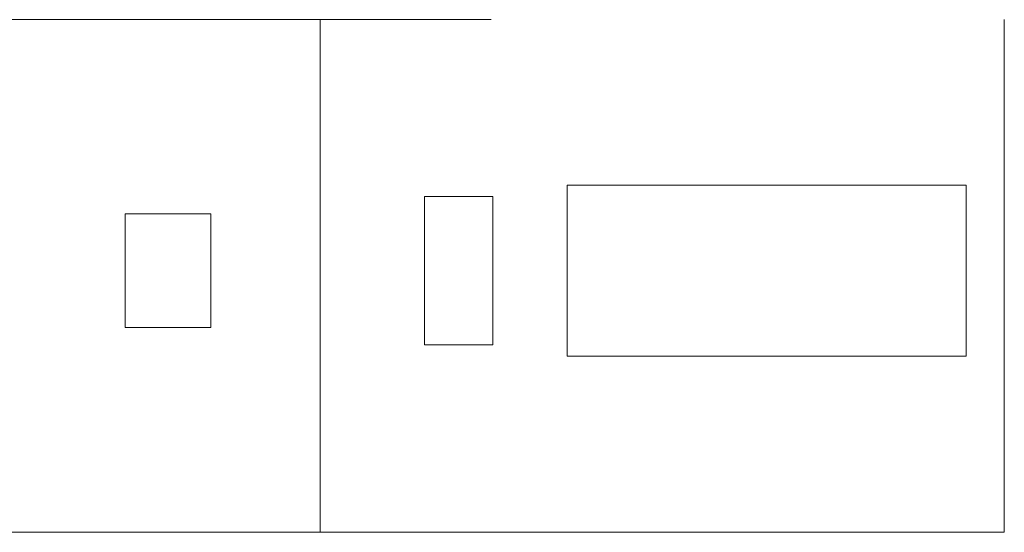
# Model space of a CAD drawing. Header units: millimetres. Extents: x -281 to 121694, y -16481 to 65128.
# Tile 13 of 256: x 14060 to 15787, y 13850 to 14750. Entities that reach past the tile are written whole.
import ezdxf

# ---------------------------------------------------------------- set-up
doc = ezdxf.new("R2010")
doc.units = ezdxf.units.MM
doc.linetypes.add('NLRS_Dash-0_6mm_Space-0_6mm_cpz', pattern=[1.2, 0.6, -0.6])
for name, color, linetype, lineweight in [('A--L$01A__Algemeen', 7, 'Continuous', 5), ('A--L82__LosseGebruikersInvent', 1, 'Continuous', 5), ('A--L8__LosseInventaris', 1, 'Continuous', 5)]:
    doc.layers.add(name, color=color, linetype=linetype, lineweight=lineweight)

# ---------------------------------------------------------------- blocks, each defined once
blk = doc.blocks.new('NLRS_82_SE_LB_laboratorium apparaat space reservation_gen_cpz - lab apparaat_tafelniveau-57700687-L_80_ 16')
at = {"layer": 'A--L8__LosseInventaris'}
for p, q in [((60, 130), (-60, 130)), ((-60, 130), (-60, -130)), ((60, -130), (60, 130)), ((-60, -130), (60, -130))]:
    blk.add_line(p, q, dxfattribs=at)
at = {"layer": 'A--L8__LosseInventaris', "linetype": 'NLRS_Dash-0_6mm_Space-0_6mm_cpz'}
for p, q in [((-60, 130), (60, 130)), ((-60, 130), (-60, -130)), ((60, 130), (60, -130)), ((-60, -130), (60, -130))]:
    blk.add_line(p, q, dxfattribs=at)
blk = doc.blocks.new('NLRS_82_SE_LB_laboratorium apparaat space reservation_gen_cpz - lab apparaat_tafelniveau-57700688-L_80_ 16')
at = {"layer": 'A--L8__LosseInventaris'}
for p, q in [((75, 100), (-75, 100)), ((-75, 100), (-75, -100)), ((75, -100), (75, 100)), ((-75, -100), (75, -100))]:
    blk.add_line(p, q, dxfattribs=at)
at = {"layer": 'A--L8__LosseInventaris', "linetype": 'NLRS_Dash-0_6mm_Space-0_6mm_cpz'}
for p, q in [((-75, 100), (75, 100)), ((-75, 100), (-75, -100)), ((75, 100), (75, -100)), ((-75, -100), (75, -100))]:
    blk.add_line(p, q, dxfattribs=at)
blk = doc.blocks.new('NLRS_82_SE_LB_laboratorium apparaat space reservation_gen_cpz - lab apparaat_tafelniveau-57700689-L_80_ 16')
at = {"layer": 'A--L8__LosseInventaris'}
for p, q in [((150, 350), (-150, 350)), ((-150, 350), (-150, -350)), ((150, -350), (150, 350)), ((-150, -350), (150, -350))]:
    blk.add_line(p, q, dxfattribs=at)
at = {"layer": 'A--L8__LosseInventaris', "linetype": 'NLRS_Dash-0_6mm_Space-0_6mm_cpz'}
for p, q in [((-150, 350), (150, 350)), ((-150, 350), (-150, -350)), ((150, 350), (150, -350)), ((-150, -350), (150, -350))]:
    blk.add_line(p, q, dxfattribs=at)
blk = doc.blocks.new('NLRS_82_FU_UN_lab en spoel tafels_gen_kad - labtafel zonder onderkast dxbxh 900x1200x950-V344-L_80_ 16')
at = {"layer": 'A--L$01A__Algemeen'}
for p, q in [((600, 637.3), (-600, 637.3)), ((-600, 637.3), (-600, -262.7)), ((600, -262.7), (600, 637.3)), ((300, -262.7), (600, -262.7))]:
    blk.add_line(p, q, dxfattribs=at)
blk = doc.blocks.new('NLRS_82_FU_UN_lab en spoel tafels_gen_kad - labtafel zonder onderkast dxbxh 900x1200x950-V497-L_80_ 16')
at = {"layer": 'A--L$01A__Algemeen'}
for p, q in [((600, 637.3), (-600, 637.3)), ((-600, 637.3), (-600, -262.7)), ((600, 587.1), (600, 637.3)), ((600, -262.7), (600, -112.9)), ((-600, -262.7), (600, -262.7))]:
    blk.add_line(p, q, dxfattribs=at)

msp = doc.modelspace()

# ---------------------------------------------------------------- block references
at = {"layer": 'A--L82__LosseGebruikersInvent', "rotation": 180}
for name, p in [('NLRS_82_FU_UN_lab en spoel tafels_gen_kad - labtafel zonder onderkast dxbxh 900x1200x950-V497-L_80_ 16', (13987.1, 14487.1)), ('NLRS_82_FU_UN_lab en spoel tafels_gen_kad - labtafel zonder onderkast dxbxh 900x1200x950-V344-L_80_ 16', (15187.1, 14487.1))]:
    msp.add_blockref(name, p, dxfattribs=at)
at = {"layer": 'A--L8__LosseInventaris', "linetype": 'NLRS_Dash-0_6mm_Space-0_6mm_cpz', "rotation": 89.9999999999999}
msp.add_blockref('NLRS_82_SE_LB_laboratorium apparaat space reservation_gen_cpz - lab apparaat_tafelniveau-57700689-L_80_ 16', (15370, 14309.1), dxfattribs=at)
at = {"layer": 'A--L8__LosseInventaris', "linetype": 'NLRS_Dash-0_6mm_Space-0_6mm_cpz'}
for name, p in [('NLRS_82_SE_LB_laboratorium apparaat space reservation_gen_cpz - lab apparaat_tafelniveau-57700687-L_80_ 16', (14830, 14309.1)), ('NLRS_82_SE_LB_laboratorium apparaat space reservation_gen_cpz - lab apparaat_tafelniveau-57700688-L_80_ 16', (14320, 14309.1))]:
    msp.add_blockref(name, p, dxfattribs=at)

doc.saveas('drawing.dxf')
